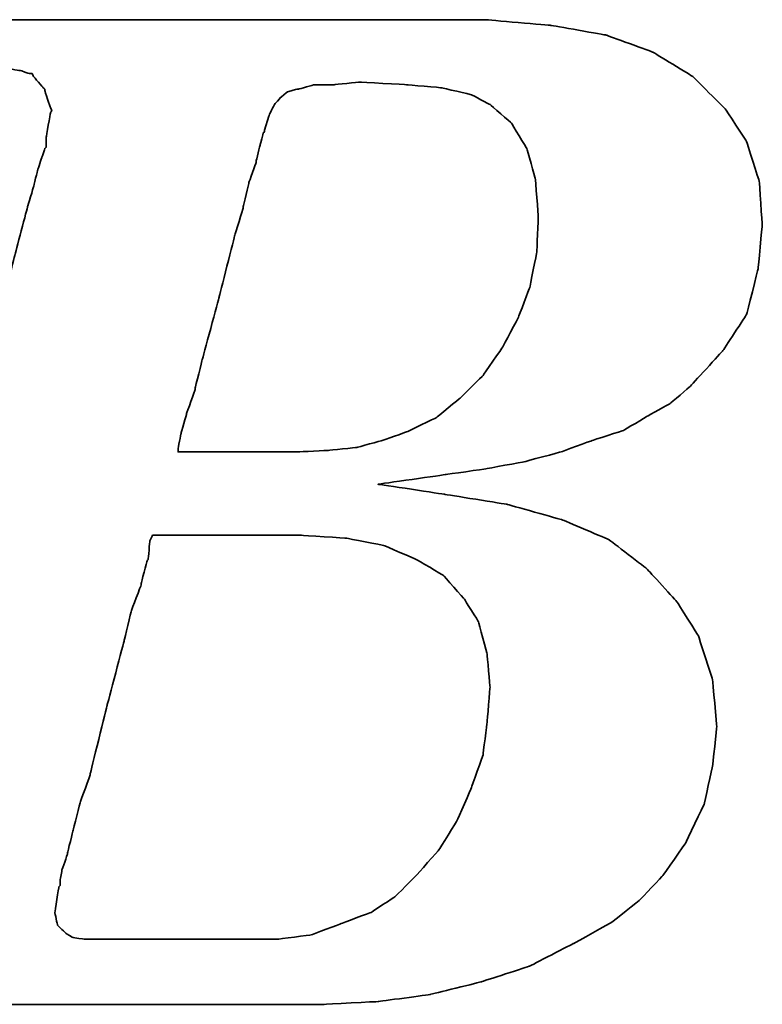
# Model space of a CAD drawing. Header units: millimetres. Extents: x 25 to 954, y -207 to 523.
# Tile 29 of 45: x 132.38 to 133.61, y 52.81 to 54.44. Entities that reach past the tile are written whole.
import ezdxf

# ---------------------------------------------------------------- set-up
doc = ezdxf.new("R2010")
doc.units = ezdxf.units.MM
doc.header["$LTSCALE"] = 0.1
doc.layers.add('DIM', color=4, linetype='CONTINUOUS')
doc.layers.add('layer 1', color=7, linetype='CONTINUOUS')

# ---------------------------------------------------------------- blocks, each defined once
blk = doc.blocks.new('TBI MOTION logo(完整正式版)')
at = {"layer": 'layer 1', "color": 22, "lineweight": 35}
for points, knots in [([(-64.65375, -6.86375), (-64.65375, -6.86375), (-64.84375, -7.29625), (-64.84375, -7.29625), (-64.84375, -7.29625), (-64.84375, -7.29625), (-64.86875, -7.34375), (-64.86875, -7.34375), (-64.86875, -7.34375), (-64.86875, -7.34375), (-64.86875, -7.36875), (-64.86875, -7.36875), (-64.86875, -7.36875), (-64.86875, -7.36875), (-65.15375, -7.65375), (-65.15375, -7.65375), (-65.15375, -7.65375), (-65.15375, -7.65375), (-65.17875, -7.65375), (-65.17875, -7.65375), (-65.17875, -7.65375), (-65.17875, -7.65375), (-65.20375, -7.67875), (-65.20375, -7.67875), (-65.20375, -7.67875), (-65.20375, -7.67875), (-65.58875, -7.87125), (-65.58875, -7.87125), (-65.58875, -7.87125), (-65.58875, -7.87125), (-65.63375, -7.87125), (-65.63375, -7.87125), (-65.63375, -7.87125), (-65.63375, -7.87125), (-65.65875, -7.89375), (-65.65875, -7.89375), (-65.65875, -7.89375), (-65.65875, -7.89375), (-66.09375, -7.94375), (-66.09375, -7.94375), (-66.09375, -7.94375), (-66.09375, -7.94375), (-66.11375, -7.94375), (-66.11375, -7.94375), (-66.11375, -7.94375), (-66.11375, -7.94375), (-66.16375, -7.94375), (-66.16375, -7.94375), (-66.16375, -7.94375), (-66.16375, -7.94375), (-66.30875, -7.94375), (-66.30875, -7.94375), (-66.30875, -7.94375), (-66.30875, -7.94375), (-66.69375, -7.94375), (-66.69375, -7.94375), (-66.69375, -7.94375), (-66.69375, -7.94375), (-67.07375, -7.94375), (-67.07375, -7.94375), (-67.07375, -7.94375), (-67.07375, -7.94375), (-67.12375, -7.94375), (-67.12375, -7.94375), (-67.12375, -7.94375), (-67.12375, -7.94375), (-67.12375, -7.96625), (-67.12375, -7.96625), (-67.12375, -7.96625), (-67.12375, -7.96625), (-67.14875, -7.99125), (-67.14875, -7.99125), (-67.14875, -7.99125), (-67.14875, -7.99125), (-67.24375, -8.34875), (-67.24375, -8.34875), (-67.24375, -8.34875), (-67.24375, -8.34875), (-67.31375, -8.68625), (-67.31375, -8.68625), (-67.31375, -8.68625), (-67.31375, -8.68625), (-67.26875, -8.68625), (-67.26875, -8.68625), (-67.26875, -8.68625), (-67.26875, -8.68625), (-67.07375, -8.68625), (-67.07375, -8.68625), (-67.07375, -8.68625), (-67.07375, -8.68625), (-66.54875, -8.68625), (-66.54875, -8.68625), (-66.54875, -8.68625), (-66.54875, -8.68625), (-65.82625, -8.68625), (-65.82625, -8.68625), (-65.82625, -8.68625), (-65.82625, -8.68625), (-65.01375, -8.68625), (-65.01375, -8.68625), (-65.01375, -8.68625), (-65.01375, -8.68625), (-64.05375, -8.68625), (-64.05375, -8.68625), (-64.05375, -8.68625), (-64.05375, -8.68625), (-62.08375, -8.68625), (-62.08375, -8.68625), (-62.08375, -8.68625), (-62.08375, -8.68625), (-60.06875, -8.68625), (-60.06875, -8.68625), (-60.06875, -8.68625), (-60.06875, -8.68625), (-59.10875, -8.68625), (-59.10875, -8.68625), (-59.10875, -8.68625), (-59.10875, -8.68625), (-58.29375, -8.68625), (-58.29375, -8.68625), (-58.29375, -8.68625), (-58.29375, -8.68625), (-57.57375, -8.68625), (-57.57375, -8.68625), (-57.57375, -8.68625), (-57.57375, -8.68625), (-57.04875, -8.68625), (-57.04875, -8.68625), (-57.04875, -8.68625), (-57.04875, -8.68625), (-56.85375, -8.68625), (-56.85375, -8.68625), (-56.85375, -8.68625), (-56.85375, -8.68625), (-56.70875, -8.68625), (-56.70875, -8.68625), (-56.70875, -8.68625), (-56.70875, -8.68625), (-56.61375, -8.68625), (-56.61375, -8.68625), (-56.61375, -8.68625), (-56.61375, -8.68625), (-56.56875, -8.68625), (-56.56875, -8.68625), (-56.56875, -8.68625), (-56.56875, -8.68625), (-55.65375, -8.63875), (-55.65375, -8.63875), (-55.65375, -8.63875), (-55.65375, -8.63875), (-54.76875, -8.51875), (-54.76875, -8.51875), (-54.76875, -8.51875), (-54.76875, -8.51875), (-53.90375, -8.30375), (-53.90375, -8.30375), (-53.90375, -8.30375), (-53.90375, -8.30375), (-53.08875, -8.03875), (-53.08875, -8.03875), (-53.08875, -8.03875), (-53.08875, -8.03875), (-52.34375, -7.65375), (-52.34375, -7.65375), (-52.34375, -7.65375), (-52.34375, -7.65375), (-51.69875, -7.29625), (-51.69875, -7.29625), (-51.69875, -7.29625), (-51.69875, -7.29625), (-51.21875, -6.91125), (-51.21875, -6.91125), (-51.21875, -6.91125), (-51.21875, -6.91125), (-50.83375, -6.50375), (-50.83375, -6.50375), (-50.83375, -6.50375), (-50.83375, -6.50375), (-50.44875, -5.94875), (-50.44875, -5.94875), (-50.44875, -5.94875), (-50.44875, -5.94875), (-50.13875, -5.30375), (-50.13875, -5.30375), (-50.13875, -5.30375), (-50.13875, -5.30375), (-49.99375, -4.65375), (-49.99375, -4.65375), (-49.99375, -4.65375), (-49.99375, -4.65375), (-49.92375, -3.98375), (-49.92375, -3.98375), (-49.92375, -3.98375), (-49.92375, -3.98375), (-49.99375, -3.19374), (-49.99375, -3.19374), (-49.99375, -3.19374), (-49.99375, -3.19374), (-50.23374, -2.44874), (-50.23374, -2.44874), (-50.23374, -2.44874), (-50.23374, -2.44874), (-50.59375, -1.87374), (-50.59375, -1.87374), (-50.59375, -1.87374), (-50.59375, -1.87374), (-51.09875, -1.31874), (-51.09875, -1.31874), (-51.09875, -1.31874), (-51.09875, -1.31874), (-51.74375, -0.81875), (-51.74375, -0.81875), (-51.74375, -0.81875), (-51.74375, -0.81875), (-52.53875, -0.48125), (-52.53875, -0.48125), (-52.53875, -0.48125), (-52.53875, -0.48125), (-53.47375, -0.21875), (-53.47375, -0.21875), (-53.47375, -0.21875), (-53.47375, -0.21875), (-54.52875, -0.04874), (-54.52875, -0.04874), (-54.52875, -0.04874), (-54.52875, -0.04874), (-55.65375, 0.12125), (-55.65375, 0.12125), (-55.65375, 0.12125), (-55.65375, 0.12125), (-54.50375, 0.28624), (-54.50375, 0.28624), (-54.50375, 0.28624), (-54.50375, 0.28624), (-53.83375, 0.38124), (-53.83375, 0.38124), (-53.83375, 0.38124), (-53.83375, 0.38124), (-53.18375, 0.50125), (-53.18375, 0.50125), (-53.18375, 0.50125), (-53.18375, 0.50125), (-52.55875, 0.66874), (-52.55875, 0.66874), (-52.55875, 0.66874), (-52.55875, 0.66874), (-52.03375, 0.86124), (-52.03375, 0.86124), (-52.03375, 0.86124), (-52.03375, 0.86124), (-51.50374, 1.03124), (-51.50374, 1.03124), (-51.50374, 1.03124), (-51.50374, 1.03124), (-51.09875, 1.27125), (-51.09875, 1.27125), (-51.09875, 1.27125), (-51.09875, 1.27125), (-50.71375, 1.48624), (-50.71375, 1.48624), (-50.71375, 1.48624), (-50.71375, 1.48624), (-50.37625, 1.77625), (-50.37625, 1.77625), (-50.37625, 1.77625), (-50.37625, 1.77625), (-49.82375, 2.37625), (-49.82375, 2.37625), (-49.82375, 2.37625), (-49.82375, 2.37625), (-49.41875, 2.99625), (-49.41875, 2.99625), (-49.41875, 2.99625), (-49.41875, 2.99625), (-49.22375, 3.76625), (-49.22375, 3.76625), (-49.22375, 3.76625), (-49.22375, 3.76625), (-49.15375, 4.50874), (-49.15375, 4.50874), (-49.15375, 4.50874), (-49.15375, 4.50874), (-49.20375, 5.25125), (-49.20375, 5.25125), (-49.20375, 5.25125), (-49.20375, 5.25125), (-49.41875, 5.92625), (-49.41875, 5.92625), (-49.41875, 5.92625), (-49.41875, 5.92625), (-49.77875, 6.47625), (-49.77875, 6.47625), (-49.77875, 6.47625), (-49.77875, 6.47625), (-50.33125, 7.02624), (-50.33125, 7.02624), (-50.33125, 7.02624), (-50.33125, 7.02624), (-51.00125, 7.43625), (-51.00125, 7.43625), (-51.00125, 7.43625), (-51.00125, 7.43625), (-51.79375, 7.72625), (-51.79375, 7.72625), (-51.79375, 7.72625), (-51.79375, 7.72625), (-52.72875, 7.89124), (-52.72875, 7.89124), (-52.72875, 7.89124), (-52.72875, 7.89124), (-53.83375, 7.98625), (-53.83375, 7.98625), (-53.83375, 7.98625), (-53.83375, 7.98625), (-53.92875, 7.98625), (-53.92875, 7.98625), (-53.92875, 7.98625), (-53.92875, 7.98625), (-54.26375, 7.98625), (-54.26375, 7.98625), (-54.26375, 7.98625), (-54.26375, 7.98625), (-54.74375, 7.98625), (-54.74375, 7.98625), (-54.74375, 7.98625), (-54.74375, 7.98625), (-55.36875, 7.98625), (-55.36875, 7.98625), (-55.36875, 7.98625), (-55.36875, 7.98625), (-56.13375, 7.98625), (-56.13375, 7.98625), (-56.13375, 7.98625), (-56.13375, 7.98625), (-56.94875, 7.98625), (-56.94875, 7.98625), (-56.94875, 7.98625), (-56.94875, 7.98625), (-58.77625, 7.98625), (-58.77625, 7.98625), (-58.77625, 7.98625), (-58.77625, 7.98625), (-60.59875, 7.98625), (-60.59875, 7.98625), (-60.59875, 7.98625), (-60.59875, 7.98625), (-61.41375, 7.98625), (-61.41375, 7.98625), (-61.41375, 7.98625), (-61.41375, 7.98625), (-62.17875, 7.98625), (-62.17875, 7.98625), (-62.17875, 7.98625), (-62.17875, 7.98625), (-62.80375, 7.98625), (-62.80375, 7.98625), (-62.80375, 7.98625), (-62.80375, 7.98625), (-63.30625, 7.98625), (-63.30625, 7.98625), (-63.30625, 7.98625), (-63.30625, 7.98625), (-63.57375, 7.98625), (-63.57375, 7.98625), (-63.57375, 7.98625), (-63.57375, 7.98625), (-63.57375, 7.96375), (-63.57375, 7.96375), (-63.57375, 7.96375), (-63.57375, 7.96375), (-63.59875, 7.94125), (-63.59875, 7.94125), (-63.59875, 7.94125), (-63.59875, 7.94125), (-63.69375, 7.55625), (-63.69375, 7.55625), (-63.69375, 7.55625), (-63.69375, 7.55625), (-63.76375, 7.24624), (-63.76375, 7.24624), (-63.76375, 7.24624), (-63.76375, 7.24624), (-63.23875, 7.24624), (-63.23875, 7.24624), (-63.23875, 7.24624), (-63.23875, 7.24624), (-62.75875, 7.24624), (-62.75875, 7.24624), (-62.75875, 7.24624), (-62.75875, 7.24624), (-62.61125, 7.24624), (-62.61125, 7.24624), (-62.61125, 7.24624), (-62.61125, 7.24624), (-62.56625, 7.24624), (-62.56625, 7.24624), (-62.56625, 7.24624), (-62.56625, 7.24624), (-62.22875, 7.24624), (-62.22875, 7.24624), (-62.22875, 7.24624), (-62.22875, 7.24624), (-62.20375, 7.24624), (-62.20375, 7.24624), (-62.20375, 7.24624), (-62.20375, 7.24624), (-62.17875, 7.21875), (-62.17875, 7.21875), (-62.17875, 7.21875), (-62.17875, 7.21875), (-61.96375, 7.17125), (-61.96375, 7.17125), (-61.96375, 7.17125), (-61.96375, 7.17125), (-61.72375, 7.12624), (-61.72375, 7.12624), (-61.72375, 7.12624), (-61.72375, 7.12624), (-61.70375, 7.12624), (-61.70375, 7.12624), (-61.70375, 7.12624), (-61.70375, 7.12624), (-61.55875, 7.07624), (-61.55875, 7.07624), (-61.55875, 7.07624), (-61.55875, 7.07624), (-61.50875, 7.07624), (-61.50875, 7.07624), (-61.50875, 7.07624), (-61.50875, 7.07624), (-61.48375, 7.02624), (-61.48375, 7.02624), (-61.48375, 7.02624), (-61.48375, 7.02624), (-61.31875, 6.83375), (-61.31875, 6.83375), (-61.31875, 6.83375), (-61.31875, 6.83375), (-61.29375, 6.81125), (-61.29375, 6.81125), (-61.29375, 6.81125), (-61.29375, 6.81125), (-61.29375, 6.78625), (-61.29375, 6.78625), (-61.29375, 6.78625), (-61.29375, 6.78625), (-61.19875, 6.50124), (-61.19875, 6.50124), (-61.19875, 6.50124), (-61.19875, 6.50124), (-61.17375, 6.45124), (-61.17375, 6.45124), (-61.17375, 6.45124), (-61.17375, 6.45124), (-61.19875, 6.40625), (-61.19875, 6.40625), (-61.19875, 6.40625), (-61.19875, 6.40625), (-61.26875, 5.99624), (-61.26875, 5.99624), (-61.26875, 5.99624), (-61.26875, 5.99624), (-61.26875, 5.85125), (-61.26875, 5.85125), (-61.26875, 5.85125), (-61.26875, 5.85125), (-61.26875, 5.82625), (-61.26875, 5.82625), (-61.26875, 5.82625), (-61.26875, 5.82625), (-61.29375, 5.80625), (-61.29375, 5.80625), (-61.29375, 5.80625), (-61.29375, 5.80625), (-61.34125, 5.66125), (-61.34125, 5.66125), (-61.34125, 5.66125), (-61.34125, 5.66125), (-61.41375, 5.44625), (-61.41375, 5.44625), (-61.41375, 5.44625), (-61.41375, 5.44625), (-61.48375, 5.15625), (-61.48375, 5.15625), (-61.48375, 5.15625), (-61.48375, 5.15625), (-61.58375, 4.82124), (-61.58375, 4.82124), (-61.58375, 4.82124), (-61.58375, 4.82124), (-61.79875, 4.00375), (-61.79875, 4.00375), (-61.79875, 4.00375), (-61.79875, 4.00375), (-62.05875, 2.99625), (-62.05875, 2.99625), (-62.05875, 2.99625), (-62.05875, 2.99625), (-62.34875, 1.91625), (-62.34875, 1.91625), (-62.34875, 1.91625), (-62.34875, 1.91625), (-62.97375, -0.41124), (-62.97375, -0.41124), (-62.97375, -0.41124), (-62.97375, -0.41124), (-63.59875, -2.75875), (-63.59875, -2.75875), (-63.59875, -2.75875), (-63.59875, -2.75875), (-63.88375, -3.86374), (-63.88375, -3.86374), (-63.88375, -3.86374), (-63.88375, -3.86374), (-64.14875, -4.82374), (-64.14875, -4.82374), (-64.14875, -4.82374), (-64.14875, -4.82374), (-64.36375, -5.64125), (-64.36375, -5.64125), (-64.36375, -5.64125), (-64.36375, -5.64125), (-64.43625, -5.97625), (-64.43625, -5.97625), (-64.43625, -5.97625), (-64.43625, -5.97625), (-64.50875, -6.28625), (-64.50875, -6.28625), (-64.50875, -6.28625), (-64.50875, -6.28625), (-64.50875, -6.30875), (-64.50875, -6.30875), (-64.50875, -6.30875), (-64.50875, -6.30875), (-64.57875, -6.50375), (-64.57875, -6.50375), (-64.57875, -6.50375), (-64.57875, -6.50375), (-64.62875, -6.69625), (-64.62875, -6.69625), (-64.62875, -6.69625), (-64.62875, -6.69625), (-64.62875, -6.76875), (-64.62875, -6.76875), (-64.62875, -6.76875), (-64.62875, -6.76875), (-64.62875, -6.81375), (-64.62875, -6.81375), (-64.62875, -6.81375), (-64.62875, -6.81375), (-64.62875, -6.83875), (-64.62875, -6.83875), (-64.62875, -6.83875), (-64.62875, -6.83875), (-64.65375, -6.86375), (-64.65375, -6.86375)], [0, 0, 0, 0, 0.00719424, 0.00719424, 0.00719424, 0.00719425, 0.01438849, 0.01438849, 0.01438849, 0.0143885, 0.02158273, 0.02158273, 0.02158273, 0.02158274, 0.02877698, 0.02877698, 0.02877698, 0.02877699, 0.03597122, 0.03597122, 0.03597122, 0.03597123, 0.04316547, 0.04316547, 0.04316547, 0.04316548, 0.05035971, 0.05035971, 0.05035971, 0.05035972, 0.05755396, 0.05755396, 0.05755396, 0.05755397, 0.0647482, 0.0647482, 0.0647482, 0.06474821, 0.07194245, 0.07194245, 0.07194245, 0.07194246, 0.07913669, 0.07913669, 0.07913669, 0.0791367, 0.08633094, 0.08633094, 0.08633094, 0.08633095, 0.09352518, 0.09352518, 0.09352518, 0.09352519, 0.10071942, 0.10071942, 0.10071942, 0.10071943, 0.10791367, 0.10791367, 0.10791367, 0.10791368, 0.11510791, 0.11510791, 0.11510791, 0.11510792, 0.12230216, 0.12230216, 0.12230216, 0.12230217, 0.1294964, 0.1294964, 0.1294964, 0.12949641, 0.13669065, 0.13669065, 0.13669065, 0.13669066, 0.14388489, 0.14388489, 0.14388489, 0.1438849, 0.15107914, 0.15107914, 0.15107914, 0.15107915, 0.15827338, 0.15827338, 0.15827338, 0.15827339, 0.16546763, 0.16546763, 0.16546763, 0.16546764, 0.17266187, 0.17266187, 0.17266187, 0.17266188, 0.17985612, 0.17985612, 0.17985612, 0.17985613, 0.18705036, 0.18705036, 0.18705036, 0.18705037, 0.1942446, 0.1942446, 0.1942446, 0.19424461, 0.20143885, 0.20143885, 0.20143885, 0.20143886, 0.20863309, 0.20863309, 0.20863309, 0.2086331, 0.21582734, 0.21582734, 0.21582734, 0.21582735, 0.22302158, 0.22302158, 0.22302158, 0.22302159, 0.23021583, 0.23021583, 0.23021583, 0.23021584, 0.23741007, 0.23741007, 0.23741007, 0.23741008, 0.24460432, 0.24460432, 0.24460432, 0.24460433, 0.25179856, 0.25179856, 0.25179856, 0.25179857, 0.25899281, 0.25899281, 0.25899281, 0.25899282, 0.26618705, 0.26618705, 0.26618705, 0.26618706, 0.27338129, 0.27338129, 0.27338129, 0.2733813, 0.28057554, 0.28057554, 0.28057554, 0.28057555, 0.28776978, 0.28776978, 0.28776978, 0.28776979, 0.29496403, 0.29496403, 0.29496403, 0.29496404, 0.30215827, 0.30215827, 0.30215827, 0.30215828, 0.30935252, 0.30935252, 0.30935252, 0.30935253, 0.31654676, 0.31654676, 0.31654676, 0.31654677, 0.32374101, 0.32374101, 0.32374101, 0.32374102, 0.33093525, 0.33093525, 0.33093525, 0.33093526, 0.3381295, 0.3381295, 0.3381295, 0.33812951, 0.34532374, 0.34532374, 0.34532374, 0.34532375, 0.35251799, 0.35251799, 0.35251799, 0.352518, 0.35971223, 0.35971223, 0.35971223, 0.35971224, 0.36690647, 0.36690647, 0.36690647, 0.36690648, 0.37410072, 0.37410072, 0.37410072, 0.37410073, 0.38129496, 0.38129496, 0.38129496, 0.38129497, 0.38848921, 0.38848921, 0.38848921, 0.38848922, 0.39568345, 0.39568345, 0.39568345, 0.39568346, 0.4028777, 0.4028777, 0.4028777, 0.40287771, 0.41007194, 0.41007194, 0.41007194, 0.41007195, 0.41726619, 0.41726619, 0.41726619, 0.4172662, 0.42446043, 0.42446043, 0.42446043, 0.42446044, 0.43165468, 0.43165468, 0.43165468, 0.43165469, 0.43884892, 0.43884892, 0.43884892, 0.43884893, 0.44604317, 0.44604317, 0.44604317, 0.44604318, 0.45323741, 0.45323741, 0.45323741, 0.45323742, 0.46043165, 0.46043165, 0.46043165, 0.46043166, 0.4676259, 0.4676259, 0.4676259, 0.46762591, 0.47482014, 0.47482014, 0.47482014, 0.47482015, 0.48201439, 0.48201439, 0.48201439, 0.4820144, 0.48920863, 0.48920863, 0.48920863, 0.48920864, 0.49640288, 0.49640288, 0.49640288, 0.49640289, 0.50359712, 0.50359712, 0.50359712, 0.50359713, 0.51079137, 0.51079137, 0.51079137, 0.51079138, 0.51798561, 0.51798561, 0.51798561, 0.51798562, 0.52517986, 0.52517986, 0.52517986, 0.52517987, 0.5323741, 0.5323741, 0.5323741, 0.53237411, 0.53956835, 0.53956835, 0.53956835, 0.53956836, 0.54676259, 0.54676259, 0.54676259, 0.5467626, 0.55395683, 0.55395683, 0.55395683, 0.55395684, 0.56115108, 0.56115108, 0.56115108, 0.56115109, 0.56834532, 0.56834532, 0.56834532, 0.56834533, 0.57553957, 0.57553957, 0.57553957, 0.57553958, 0.58273381, 0.58273381, 0.58273381, 0.58273382, 0.58992806, 0.58992806, 0.58992806, 0.58992807, 0.5971223, 0.5971223, 0.5971223, 0.59712231, 0.60431655, 0.60431655, 0.60431655, 0.60431656, 0.61151079, 0.61151079, 0.61151079, 0.6115108, 0.61870504, 0.61870504, 0.61870504, 0.61870505, 0.62589928, 0.62589928, 0.62589928, 0.62589929, 0.63309353, 0.63309353, 0.63309353, 0.63309354, 0.64028777, 0.64028777, 0.64028777, 0.64028778, 0.64748201, 0.64748201, 0.64748201, 0.64748202, 0.65467626, 0.65467626, 0.65467626, 0.65467627, 0.6618705, 0.6618705, 0.6618705, 0.66187051, 0.66906475, 0.66906475, 0.66906475, 0.66906476, 0.67625899, 0.67625899, 0.67625899, 0.676259, 0.68345324, 0.68345324, 0.68345324, 0.68345325, 0.69064748, 0.69064748, 0.69064748, 0.69064749, 0.69784173, 0.69784173, 0.69784173, 0.69784174, 0.70503597, 0.70503597, 0.70503597, 0.70503598, 0.71223022, 0.71223022, 0.71223022, 0.71223023, 0.71942446, 0.71942446, 0.71942446, 0.71942447, 0.72661871, 0.72661871, 0.72661871, 0.72661872, 0.73381295, 0.73381295, 0.73381295, 0.73381296, 0.74100719, 0.74100719, 0.74100719, 0.7410072, 0.74820144, 0.74820144, 0.74820144, 0.74820145, 0.75539568, 0.75539568, 0.75539568, 0.75539569, 0.76258993, 0.76258993, 0.76258993, 0.76258994, 0.76978417, 0.76978417, 0.76978417, 0.76978418, 0.77697842, 0.77697842, 0.77697842, 0.77697843, 0.78417266, 0.78417266, 0.78417266, 0.78417267, 0.79136691, 0.79136691, 0.79136691, 0.79136692, 0.79856115, 0.79856115, 0.79856115, 0.79856116, 0.8057554, 0.8057554, 0.8057554, 0.80575541, 0.81294964, 0.81294964, 0.81294964, 0.81294965, 0.82014388, 0.82014388, 0.82014388, 0.82014389, 0.82733813, 0.82733813, 0.82733813, 0.82733814, 0.83453237, 0.83453237, 0.83453237, 0.83453238, 0.84172662, 0.84172662, 0.84172662, 0.84172663, 0.84892086, 0.84892086, 0.84892086, 0.84892087, 0.85611511, 0.85611511, 0.85611511, 0.85611512, 0.86330935, 0.86330935, 0.86330935, 0.86330936, 0.8705036, 0.8705036, 0.8705036, 0.87050361, 0.87769784, 0.87769784, 0.87769784, 0.87769785, 0.88489209, 0.88489209, 0.88489209, 0.8848921, 0.89208633, 0.89208633, 0.89208633, 0.89208634, 0.89928058, 0.89928058, 0.89928058, 0.89928059, 0.90647482, 0.90647482, 0.90647482, 0.90647483, 0.91366906, 0.91366906, 0.91366906, 0.91366907, 0.92086331, 0.92086331, 0.92086331, 0.92086332, 0.92805755, 0.92805755, 0.92805755, 0.92805756, 0.9352518, 0.9352518, 0.9352518, 0.93525181, 0.94244604, 0.94244604, 0.94244604, 0.94244605, 0.94964029, 0.94964029, 0.94964029, 0.9496403, 0.95683453, 0.95683453, 0.95683453, 0.95683454, 0.96402878, 0.96402878, 0.96402878, 0.96402879, 0.97122302, 0.97122302, 0.97122302, 0.97122303, 0.97841727, 0.97841727, 0.97841727, 0.97841728, 0.98561151, 0.98561151, 0.98561151, 0.98561152, 0.99280576, 0.99280576, 0.99280576, 0.99280577, 1, 1, 1, 1]), ([(-57.50375, 6.35625), (-57.50375, 6.35625), (-57.57375, 6.11625), (-57.57375, 6.11625), (-57.57375, 6.11625), (-57.57375, 6.11625), (-57.57375, 6.09125), (-57.57375, 6.09125), (-57.57375, 6.09125), (-57.57375, 6.09125), (-57.59875, 6.06625), (-57.59875, 6.06625), (-57.59875, 6.06625), (-57.59875, 6.06625), (-57.64875, 5.87625), (-57.64875, 5.87625), (-57.64875, 5.87625), (-57.64875, 5.87625), (-57.71875, 5.58875), (-57.71875, 5.58875), (-57.71875, 5.58875), (-57.71875, 5.58875), (-57.71875, 5.56625), (-57.71875, 5.56625), (-57.71875, 5.56625), (-57.71875, 5.56625), (-57.83875, 5.23125), (-57.83875, 5.23125), (-57.83875, 5.23125), (-57.83875, 5.23125), (-57.93625, 4.82124), (-57.93625, 4.82124), (-57.93625, 4.82124), (-57.93625, 4.82124), (-57.93625, 4.79624), (-57.93625, 4.79624), (-57.93625, 4.79624), (-57.93625, 4.79624), (-58.07875, 4.34125), (-58.07875, 4.34125), (-58.07875, 4.34125), (-58.07875, 4.34125), (-58.34375, 3.28625), (-58.34375, 3.28625), (-58.34375, 3.28625), (-58.34375, 3.28625), (-58.62875, 2.23124), (-58.62875, 2.23124), (-58.62875, 2.23124), (-58.62875, 2.23124), (-58.74875, 1.75125), (-58.74875, 1.75125), (-58.74875, 1.75125), (-58.74875, 1.75125), (-58.74875, 1.72625), (-58.74875, 1.72625), (-58.74875, 1.72625), (-58.74875, 1.72625), (-58.89375, 1.31625), (-58.89375, 1.31625), (-58.89375, 1.31625), (-58.89375, 1.31625), (-58.98875, 0.98124), (-58.98875, 0.98124), (-58.98875, 0.98124), (-58.98875, 0.98124), (-59.03875, 0.71625), (-59.03875, 0.71625), (-59.03875, 0.71625), (-59.03875, 0.71625), (-59.03875, 0.66874), (-59.03875, 0.66874), (-59.03875, 0.66874), (-59.03875, 0.66874), (-58.91875, 0.66874), (-58.91875, 0.66874), (-58.91875, 0.66874), (-58.91875, 0.66874), (-58.53375, 0.66874), (-58.53375, 0.66874), (-58.53375, 0.66874), (-58.53375, 0.66874), (-58.10375, 0.66874), (-58.10375, 0.66874), (-58.10375, 0.66874), (-58.10375, 0.66874), (-57.66875, 0.66874), (-57.66875, 0.66874), (-57.66875, 0.66874), (-57.66875, 0.66874), (-57.33375, 0.66874), (-57.33375, 0.66874), (-57.33375, 0.66874), (-57.33375, 0.66874), (-57.09375, 0.66874), (-57.09375, 0.66874), (-57.09375, 0.66874), (-57.09375, 0.66874), (-56.99875, 0.66874), (-56.99875, 0.66874), (-56.99875, 0.66874), (-56.99875, 0.66874), (-56.49375, 0.69374), (-56.49375, 0.69374), (-56.49375, 0.69374), (-56.49375, 0.69374), (-56.01375, 0.74374), (-56.01375, 0.74374), (-56.01375, 0.74374), (-56.01375, 0.74374), (-55.58375, 0.86124), (-55.58375, 0.86124), (-55.58375, 0.86124), (-55.58375, 0.86124), (-55.17375, 1.00624), (-55.17375, 1.00624), (-55.17375, 1.00624), (-55.17375, 1.00624), (-54.67375, 1.24625), (-54.67375, 1.24625), (-54.67375, 1.24625), (-54.67375, 1.24625), (-54.26375, 1.58124), (-54.26375, 1.58124), (-54.26375, 1.58124), (-54.26375, 1.58124), (-53.87875, 1.96374), (-53.87875, 1.96374), (-53.87875, 1.96374), (-53.87875, 1.96374), (-53.54375, 2.44625), (-53.54375, 2.44625), (-53.54375, 2.44625), (-53.54375, 2.44625), (-53.27875, 2.95125), (-53.27875, 2.95125), (-53.27875, 2.95125), (-53.27875, 2.95125), (-53.08875, 3.45124), (-53.08875, 3.45124), (-53.08875, 3.45124), (-53.08875, 3.45124), (-52.96875, 4.05124), (-52.96875, 4.05124), (-52.96875, 4.05124), (-52.96875, 4.05124), (-52.94375, 4.65125), (-52.94375, 4.65125), (-52.94375, 4.65125), (-52.94375, 4.65125), (-52.99375, 5.30125), (-52.99375, 5.30125), (-52.99375, 5.30125), (-52.99375, 5.30125), (-53.13875, 5.80625), (-53.13875, 5.80625), (-53.13875, 5.80625), (-53.13875, 5.80625), (-53.39875, 6.23625), (-53.39875, 6.23625), (-53.39875, 6.23625), (-53.39875, 6.23625), (-53.75875, 6.54875), (-53.75875, 6.54875), (-53.75875, 6.54875), (-53.75875, 6.54875), (-54.07375, 6.71625), (-54.07375, 6.71625), (-54.07375, 6.71625), (-54.07375, 6.71625), (-54.57375, 6.83375), (-54.57375, 6.83375), (-54.57375, 6.83375), (-54.57375, 6.83375), (-55.17375, 6.88625), (-55.17375, 6.88625), (-55.17375, 6.88625), (-55.17375, 6.88625), (-55.96875, 6.93125), (-55.96875, 6.93125), (-55.96875, 6.93125), (-55.96875, 6.93125), (-56.39875, 6.88625), (-56.39875, 6.88625), (-56.39875, 6.88625), (-56.39875, 6.88625), (-56.42125, 6.88625), (-56.42125, 6.88625), (-56.42125, 6.88625), (-56.42125, 6.88625), (-56.73375, 6.88625), (-56.73375, 6.88625), (-56.73375, 6.88625), (-56.73375, 6.88625), (-56.99875, 6.81125), (-56.99875, 6.81125), (-56.99875, 6.81125), (-56.99875, 6.81125), (-57.02375, 6.81125), (-57.02375, 6.81125), (-57.02375, 6.81125), (-57.02375, 6.81125), (-57.18875, 6.76625), (-57.18875, 6.76625), (-57.18875, 6.76625), (-57.18875, 6.76625), (-57.30875, 6.66625), (-57.30875, 6.66625), (-57.30875, 6.66625), (-57.30875, 6.66625), (-57.40875, 6.54875), (-57.40875, 6.54875), (-57.40875, 6.54875), (-57.40875, 6.54875), (-57.50375, 6.35625), (-57.50375, 6.35625)], [0, 0, 0, 0, 0.01851852, 0.01851852, 0.01851852, 0.01851853, 0.03703704, 0.03703704, 0.03703704, 0.03703705, 0.05555556, 0.05555556, 0.05555556, 0.05555557, 0.07407407, 0.07407407, 0.07407407, 0.07407408, 0.09259259, 0.09259259, 0.09259259, 0.0925926, 0.11111111, 0.11111111, 0.11111111, 0.11111112, 0.12962963, 0.12962963, 0.12962963, 0.12962964, 0.14814815, 0.14814815, 0.14814815, 0.14814816, 0.16666667, 0.16666667, 0.16666667, 0.16666668, 0.18518519, 0.18518519, 0.18518519, 0.1851852, 0.2037037, 0.2037037, 0.2037037, 0.20370371, 0.22222222, 0.22222222, 0.22222222, 0.22222223, 0.24074074, 0.24074074, 0.24074074, 0.24074075, 0.25925926, 0.25925926, 0.25925926, 0.25925927, 0.27777778, 0.27777778, 0.27777778, 0.27777779, 0.2962963, 0.2962963, 0.2962963, 0.29629631, 0.31481481, 0.31481481, 0.31481481, 0.31481482, 0.33333333, 0.33333333, 0.33333333, 0.33333334, 0.35185185, 0.35185185, 0.35185185, 0.35185186, 0.37037037, 0.37037037, 0.37037037, 0.37037038, 0.38888889, 0.38888889, 0.38888889, 0.3888889, 0.40740741, 0.40740741, 0.40740741, 0.40740742, 0.42592593, 0.42592593, 0.42592593, 0.42592594, 0.44444444, 0.44444444, 0.44444444, 0.44444445, 0.46296296, 0.46296296, 0.46296296, 0.46296297, 0.48148148, 0.48148148, 0.48148148, 0.48148149, 0.5, 0.5, 0.5, 0.50000001, 0.51851852, 0.51851852, 0.51851852, 0.51851853, 0.53703704, 0.53703704, 0.53703704, 0.53703705, 0.55555556, 0.55555556, 0.55555556, 0.55555557, 0.57407407, 0.57407407, 0.57407407, 0.57407408, 0.59259259, 0.59259259, 0.59259259, 0.5925926, 0.61111111, 0.61111111, 0.61111111, 0.61111112, 0.62962963, 0.62962963, 0.62962963, 0.62962964, 0.64814815, 0.64814815, 0.64814815, 0.64814816, 0.66666667, 0.66666667, 0.66666667, 0.66666668, 0.68518519, 0.68518519, 0.68518519, 0.6851852, 0.7037037, 0.7037037, 0.7037037, 0.70370371, 0.72222222, 0.72222222, 0.72222222, 0.72222223, 0.74074074, 0.74074074, 0.74074074, 0.74074075, 0.75925926, 0.75925926, 0.75925926, 0.75925927, 0.77777778, 0.77777778, 0.77777778, 0.77777779, 0.7962963, 0.7962963, 0.7962963, 0.79629631, 0.81481481, 0.81481481, 0.81481481, 0.81481482, 0.83333333, 0.83333333, 0.83333333, 0.83333334, 0.85185185, 0.85185185, 0.85185185, 0.85185186, 0.87037037, 0.87037037, 0.87037037, 0.87037038, 0.88888889, 0.88888889, 0.88888889, 0.8888889, 0.90740741, 0.90740741, 0.90740741, 0.90740742, 0.92592593, 0.92592593, 0.92592593, 0.92592594, 0.94444444, 0.94444444, 0.94444444, 0.94444445, 0.96296296, 0.96296296, 0.96296296, 0.96296297, 0.98148148, 0.98148148, 0.98148148, 0.98148149, 1, 1, 1, 1]), ([(-61.03125, -6.57375), (-61.03125, -6.57375), (-61.03125, -6.67125), (-61.03125, -6.67125), (-61.03125, -6.67125), (-61.03125, -6.67125), (-61.05375, -6.69625), (-61.05375, -6.69625), (-61.05375, -6.69625), (-61.05375, -6.69625), (-61.12375, -7.12875), (-61.12375, -7.12875), (-61.12375, -7.12875), (-61.12375, -7.12875), (-61.07875, -7.34375), (-61.07875, -7.34375), (-61.07875, -7.34375), (-61.07875, -7.34375), (-60.93375, -7.48875), (-60.93375, -7.48875), (-60.93375, -7.48875), (-60.93375, -7.48875), (-60.81375, -7.55625), (-60.81375, -7.55625), (-60.81375, -7.55625), (-60.81375, -7.55625), (-60.62375, -7.58375), (-60.62375, -7.58375), (-60.62375, -7.58375), (-60.62375, -7.58375), (-60.30875, -7.58375), (-60.30875, -7.58375), (-60.30875, -7.58375), (-60.30875, -7.58375), (-59.97375, -7.58375), (-59.97375, -7.58375), (-59.97375, -7.58375), (-59.97375, -7.58375), (-59.87875, -7.58375), (-59.87875, -7.58375), (-59.87875, -7.58375), (-59.87875, -7.58375), (-59.63625, -7.58375), (-59.63625, -7.58375), (-59.63625, -7.58375), (-59.63625, -7.58375), (-58.96875, -7.58375), (-58.96875, -7.58375), (-58.96875, -7.58375), (-58.96875, -7.58375), (-58.29375, -7.58375), (-58.29375, -7.58375), (-58.29375, -7.58375), (-58.29375, -7.58375), (-58.05375, -7.58375), (-58.05375, -7.58375), (-58.05375, -7.58375), (-58.05375, -7.58375), (-57.98375, -7.58375), (-57.98375, -7.58375), (-57.98375, -7.58375), (-57.98375, -7.58375), (-57.35875, -7.58375), (-57.35875, -7.58375), (-57.35875, -7.58375), (-57.35875, -7.58375), (-56.78375, -7.50875), (-56.78375, -7.50875), (-56.78375, -7.50875), (-56.78375, -7.50875), (-56.27875, -7.31875), (-56.27875, -7.31875), (-56.27875, -7.31875), (-56.27875, -7.31875), (-55.77375, -7.12875), (-55.77375, -7.12875), (-55.77375, -7.12875), (-55.77375, -7.12875), (-55.36875, -6.86375), (-55.36875, -6.86375), (-55.36875, -6.86375), (-55.36875, -6.86375), (-55.00875, -6.50375), (-55.00875, -6.50375), (-55.00875, -6.50375), (-55.00875, -6.50375), (-54.62375, -6.06875), (-54.62375, -6.06875), (-54.62375, -6.06875), (-54.62375, -6.06875), (-54.31375, -5.56875), (-54.31375, -5.56875), (-54.31375, -5.56875), (-54.31375, -5.56875), (-54.07375, -5.01625), (-54.07375, -5.01625), (-54.07375, -5.01625), (-54.07375, -5.01625), (-53.87875, -4.46374), (-53.87875, -4.46374), (-53.87875, -4.46374), (-53.87875, -4.46374), (-53.80875, -3.91375), (-53.80875, -3.91375), (-53.80875, -3.91375), (-53.80875, -3.91375), (-53.75875, -3.31375), (-53.75875, -3.31375), (-53.75875, -3.31375), (-53.75875, -3.31375), (-53.80875, -2.75875), (-53.80875, -2.75875), (-53.80875, -2.75875), (-53.80875, -2.75875), (-53.95375, -2.20875), (-53.95375, -2.20875), (-53.95375, -2.20875), (-53.95375, -2.20875), (-54.19375, -1.82625), (-54.19375, -1.82625), (-54.19375, -1.82625), (-54.19375, -1.82625), (-54.55375, -1.41875), (-54.55375, -1.41875), (-54.55375, -1.41875), (-54.55375, -1.41875), (-55.00875, -1.15125), (-55.00875, -1.15125), (-55.00875, -1.15125), (-55.00875, -1.15125), (-55.56125, -0.91375), (-55.56125, -0.91375), (-55.56125, -0.91375), (-55.56125, -0.91375), (-56.18125, -0.79375), (-56.18125, -0.79375), (-56.18125, -0.79375), (-56.18125, -0.79375), (-56.94875, -0.74374), (-56.94875, -0.74374), (-56.94875, -0.74374), (-56.94875, -0.74374), (-56.99875, -0.74374), (-56.99875, -0.74374), (-56.99875, -0.74374), (-56.99875, -0.74374), (-57.09375, -0.74374), (-57.09375, -0.74374), (-57.09375, -0.74374), (-57.09375, -0.74374), (-57.38375, -0.74374), (-57.38375, -0.74374), (-57.38375, -0.74374), (-57.38375, -0.74374), (-57.76875, -0.74374), (-57.76875, -0.74374), (-57.76875, -0.74374), (-57.76875, -0.74374), (-58.24625, -0.74374), (-58.24625, -0.74374), (-58.24625, -0.74374), (-58.24625, -0.74374), (-58.72875, -0.74374), (-58.72875, -0.74374), (-58.72875, -0.74374), (-58.72875, -0.74374), (-59.20875, -0.74374), (-59.20875, -0.74374), (-59.20875, -0.74374), (-59.20875, -0.74374), (-59.46875, -0.74374), (-59.46875, -0.74374), (-59.46875, -0.74374), (-59.46875, -0.74374), (-59.51625, -0.83875), (-59.51625, -0.83875), (-59.51625, -0.83875), (-59.51625, -0.83875), (-59.54375, -1.15125), (-59.54375, -1.15125), (-59.54375, -1.15125), (-59.54375, -1.15125), (-59.56375, -1.17874), (-59.56375, -1.17874), (-59.56375, -1.17874), (-59.56375, -1.17874), (-59.66375, -1.55875), (-59.66375, -1.55875), (-59.66375, -1.55875), (-59.66375, -1.55875), (-59.66375, -1.58375), (-59.66375, -1.58375), (-59.66375, -1.58375), (-59.66375, -1.58375), (-59.82875, -2.01874), (-59.82875, -2.01874), (-59.82875, -2.01874), (-59.82875, -2.01874), (-59.94875, -2.52125), (-59.94875, -2.52125), (-59.94875, -2.52125), (-59.94875, -2.52125), (-60.23875, -3.62375), (-60.23875, -3.62375), (-60.23875, -3.62375), (-60.23875, -3.62375), (-60.52375, -4.77624), (-60.52375, -4.77624), (-60.52375, -4.77624), (-60.52375, -4.77624), (-60.52375, -4.79874), (-60.52375, -4.79874), (-60.52375, -4.79874), (-60.52375, -4.79874), (-60.69125, -5.25375), (-60.69125, -5.25375), (-60.69125, -5.25375), (-60.69125, -5.25375), (-60.81375, -5.73625), (-60.81375, -5.73625), (-60.81375, -5.73625), (-60.81375, -5.73625), (-60.90875, -6.11875), (-60.90875, -6.11875), (-60.90875, -6.11875), (-60.90875, -6.11875), (-60.90875, -6.14375), (-60.90875, -6.14375), (-60.90875, -6.14375), (-60.90875, -6.14375), (-61.00375, -6.40875), (-61.00375, -6.40875), (-61.00375, -6.40875), (-61.00375, -6.40875), (-61.03125, -6.57375), (-61.03125, -6.57375)], [0, 0, 0, 0, 0.01694915, 0.01694915, 0.01694915, 0.01694916, 0.03389831, 0.03389831, 0.03389831, 0.03389832, 0.05084746, 0.05084746, 0.05084746, 0.05084747, 0.06779661, 0.06779661, 0.06779661, 0.06779662, 0.08474576, 0.08474576, 0.08474576, 0.08474577, 0.10169492, 0.10169492, 0.10169492, 0.10169493, 0.11864407, 0.11864407, 0.11864407, 0.11864408, 0.13559322, 0.13559322, 0.13559322, 0.13559323, 0.15254237, 0.15254237, 0.15254237, 0.15254238, 0.16949153, 0.16949153, 0.16949153, 0.16949154, 0.18644068, 0.18644068, 0.18644068, 0.18644069, 0.20338983, 0.20338983, 0.20338983, 0.20338984, 0.22033898, 0.22033898, 0.22033898, 0.22033899, 0.23728814, 0.23728814, 0.23728814, 0.23728815, 0.25423729, 0.25423729, 0.25423729, 0.2542373, 0.27118644, 0.27118644, 0.27118644, 0.27118645, 0.28813559, 0.28813559, 0.28813559, 0.2881356, 0.30508475, 0.30508475, 0.30508475, 0.30508476, 0.3220339, 0.3220339, 0.3220339, 0.32203391, 0.33898305, 0.33898305, 0.33898305, 0.33898306, 0.3559322, 0.3559322, 0.3559322, 0.35593221, 0.37288136, 0.37288136, 0.37288136, 0.37288137, 0.38983051, 0.38983051, 0.38983051, 0.38983052, 0.40677966, 0.40677966, 0.40677966, 0.40677967, 0.42372881, 0.42372881, 0.42372881, 0.42372882, 0.44067797, 0.44067797, 0.44067797, 0.44067798, 0.45762712, 0.45762712, 0.45762712, 0.45762713, 0.47457627, 0.47457627, 0.47457627, 0.47457628, 0.49152542, 0.49152542, 0.49152542, 0.49152543, 0.50847458, 0.50847458, 0.50847458, 0.50847459, 0.52542373, 0.52542373, 0.52542373, 0.52542374, 0.54237288, 0.54237288, 0.54237288, 0.54237289, 0.55932203, 0.55932203, 0.55932203, 0.55932204, 0.57627119, 0.57627119, 0.57627119, 0.5762712, 0.59322034, 0.59322034, 0.59322034, 0.59322035, 0.61016949, 0.61016949, 0.61016949, 0.6101695, 0.62711864, 0.62711864, 0.62711864, 0.62711865, 0.6440678, 0.6440678, 0.6440678, 0.64406781, 0.66101695, 0.66101695, 0.66101695, 0.66101696, 0.6779661, 0.6779661, 0.6779661, 0.67796611, 0.69491525, 0.69491525, 0.69491525, 0.69491526, 0.71186441, 0.71186441, 0.71186441, 0.71186442, 0.72881356, 0.72881356, 0.72881356, 0.72881357, 0.74576271, 0.74576271, 0.74576271, 0.74576272, 0.76271186, 0.76271186, 0.76271186, 0.76271187, 0.77966102, 0.77966102, 0.77966102, 0.77966103, 0.79661017, 0.79661017, 0.79661017, 0.79661018, 0.81355932, 0.81355932, 0.81355932, 0.81355933, 0.83050847, 0.83050847, 0.83050847, 0.83050848, 0.84745763, 0.84745763, 0.84745763, 0.84745764, 0.86440678, 0.86440678, 0.86440678, 0.86440679, 0.88135593, 0.88135593, 0.88135593, 0.88135594, 0.89830508, 0.89830508, 0.89830508, 0.89830509, 0.91525424, 0.91525424, 0.91525424, 0.91525425, 0.93220339, 0.93220339, 0.93220339, 0.9322034, 0.94915254, 0.94915254, 0.94915254, 0.94915255, 0.96610169, 0.96610169, 0.96610169, 0.9661017, 0.98305085, 0.98305085, 0.98305085, 0.98305086, 1, 1, 1, 1])]:
    blk.add_open_spline(points, degree=3, knots=knots, dxfattribs=at)
blk = doc.blocks.new('A$C0D704F04')
at = {"layer": 'DIM', "color": 7, "xscale": 0.09807710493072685, "yscale": 0.09807710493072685, "zscale": 0.09807710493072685}
blk.add_blockref('TBI MOTION logo(完整正式版)', (14.3245, 1.9246), dxfattribs=at)

msp = doc.modelspace()

# ---------------------------------------------------------------- block references
at = {"layer": 'DIM', "color": 7}
msp.add_blockref('A$C0D704F04', (124.1094, 51.7359), dxfattribs=at)

doc.saveas('drawing.dxf')
